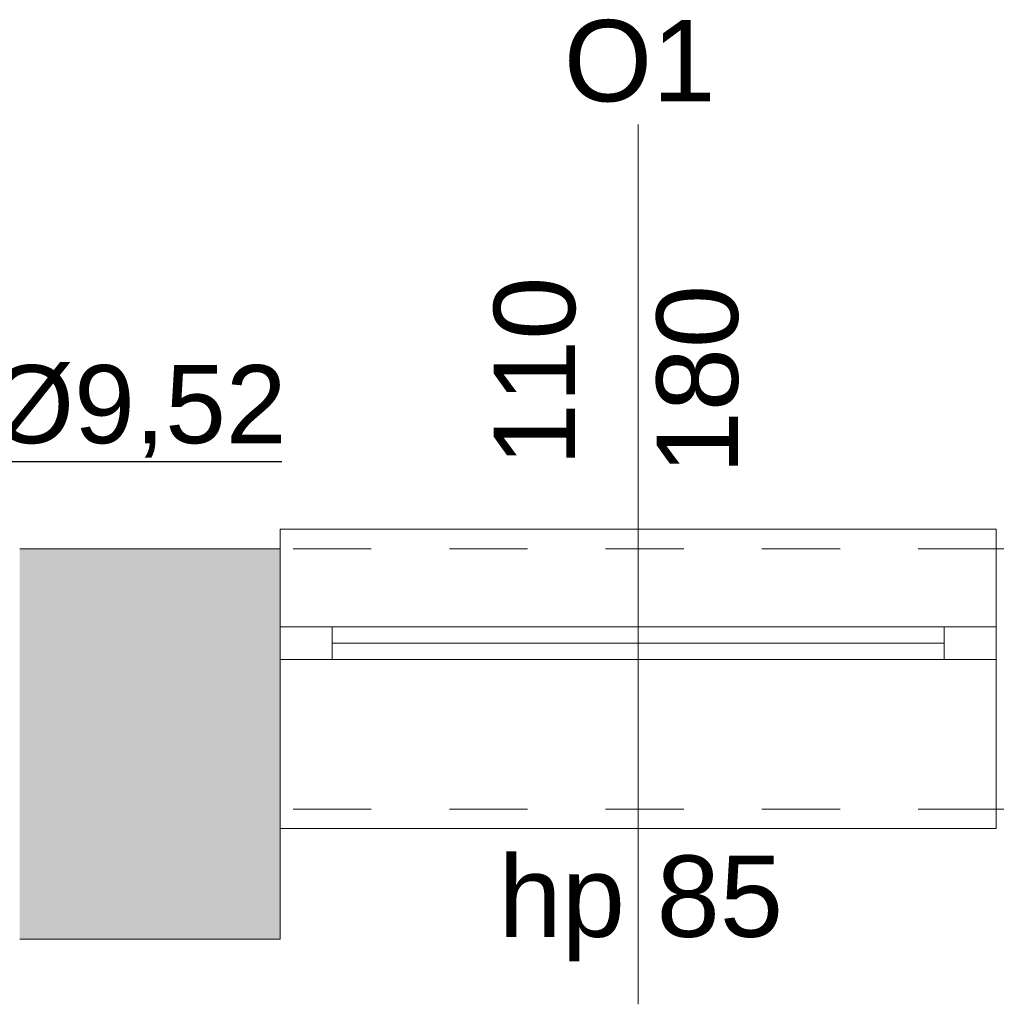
# Model space of a CAD drawing. Header units: millimetres. Extents: x 922208 to 1069538, y -182208 to -99877.
# Tile 172 of 256: x 987187 to 988687, y -161075 to -159563. Entities that reach past the tile are written whole.
import ezdxf
from ezdxf import colors
from ezdxf.entities.mleader import LeaderData, LeaderLine
from ezdxf.math import Vec2, Vec3

# ---------------------------------------------------------------- set-up
doc = ezdxf.new("R2010")
doc.units = ezdxf.units.MM
doc.header["$MEASUREMENT"] = 0
doc.linetypes.add('HIDDEN', pattern=[20, 10, -10])
doc.linetypes.add('Przerywana', pattern=[240, 120, -120])
for name, color, linetype, lineweight in [('IS_KLIM Opis_Średnice', 7, 'Continuous', 9), ('IS_POWRÓT', 5, 'HIDDEN', 30), ('Nowe_220-A Ściany_Nr_pióra__19', 255, 'Continuous', 0), ('Nowe_220-A Ściany_Nr_pióra__23', 7, 'Continuous', 15), ('Nowe_220-A Ściany_Nr_pióra__27', 7, 'Continuous', 25), ('Nowe_220-A Ściany_Nr_pióra__3', 7, 'Continuous', 13), ('Nowe_220-A Ściany_Nr_pióra__7', 7, 'Continuous', 13)]:
    doc.layers.add(name, color=color, linetype=linetype, lineweight=lineweight)
doc.layers.add('Nowe_220-A Ściany_Nr_pióra__45', color=7, linetype='Continuous', lineweight=15, true_color=0x40a5ff)
doc.styles.add('STYL_AUTOMATYCZNY_1', font='arial.ttf')

# ---------------------------------------------------------------- blocks, each defined once
blk = doc.blocks.new('parter01')
at = {"layer": 'Nowe_220-A Ściany_Nr_pióra__19', "linetype": 'Continuous', "lineweight": 0}
for points in [[(987186.55073, -100690.02063), (987186.55073, -101090.02068), (987586.55078, -101090.02068), (987586.55078, -100690.02063)], [(987186.55073, -101090.02068), (987186.55073, -101290.02068), (987586.55073, -101290.02068), (987586.55073, -101090.02068)]]:
    blk.add_hatch(color=255, dxfattribs=at).paths.add_polyline_path(points)
at = {"layer": 'Nowe_220-A Ściany_Nr_pióra__23', "color": 7, "linetype": 'Continuous', "lineweight": 0}
for p, q in [((987586.55073, -100810.02068), (987666.55073, -100810.02068)), ((987666.55073, -100810.02068), (987666.55073, -100860.02068)), ((988606.55073, -100860.02068), (988606.55073, -100810.02068)), ((988606.55073, -100810.02068), (988686.55073, -100810.02068)), ((987666.55073, -100860.02068), (987586.55073, -100860.02068)), ((988686.55073, -100860.02068), (988606.55073, -100860.02068))]:
    blk.add_line(p, q, dxfattribs=at)
at = {"layer": 'Nowe_220-A Ściany_Nr_pióra__27', "color": 7, "linetype": 'Continuous', "lineweight": 0}
for p, q in [((987586.55073, -100690.02068), (987586.55073, -100810.02068)), ((987586.55073, -100690.02068), (987586.55073, -100810.02068)), ((988686.55073, -100690.02068), (988686.55073, -100810.02068)), ((988686.55073, -100690.02068), (988686.55073, -100810.02068)), ((987586.55073, -100810.02068), (987586.55073, -100860.02068)), ((987586.55073, -100810.02068), (987586.55073, -100860.02068)), ((987586.55073, -100810.02068), (987586.55073, -100860.02068)), ((988686.55073, -100810.02068), (988686.55073, -100860.02068)), ((988686.55073, -100810.02068), (988686.55073, -100860.02068)), ((988686.55073, -100810.02068), (988686.55073, -100860.02068)), ((987586.55073, -100860.02068), (987586.55073, -101090.02068)), ((987586.55073, -100860.02068), (987586.55073, -101090.02068)), ((988686.55073, -100860.02068), (988686.55073, -101090.02068)), ((988686.55073, -100860.02068), (988686.55073, -101090.02068))]:
    blk.add_line(p, q, dxfattribs=at)
for points in [[(987586.55073, -100690.02068), (987186.55073, -100690.02068)], [(989076.55073, -100690.02068), (988686.55073, -100690.02068)], [(987586.55073, -101290.02068), (987586.55073, -101090.02068)], [(988686.55073, -101090.02068), (988956.55073, -101090.02068)], [(987186.55073, -101290.02068), (987586.55073, -101290.02068)]]:
    blk.add_lwpolyline(points, dxfattribs=at)
at = {"layer": 'Nowe_220-A Ściany_Nr_pióra__3', "color": 7, "linetype": 'Continuous', "lineweight": 0}
for p, q in [((988686.55073, -100660.02068), (987586.55073, -100660.02068)), ((987586.55073, -100660.02068), (987586.55073, -100690.02068)), ((988686.55073, -100690.02068), (988686.55073, -100660.02068)), ((987666.55073, -100810.02068), (988606.55073, -100810.02068)), ((988606.55073, -100835.02068), (987666.55073, -100835.02068)), ((988606.55073, -100860.02068), (987666.55073, -100860.02068)), ((987586.55073, -101120.02068), (987586.55073, -101090.02068)), ((988686.55073, -101090.02068), (988686.55073, -101120.02068)), ((988686.55073, -101120.02068), (987586.55073, -101120.02068))]:
    blk.add_line(p, q, dxfattribs=at)
at = {"layer": 'Nowe_220-A Ściany_Nr_pióra__3', "color": 7, "linetype": 'Przerywana', "lineweight": 0}
for p, q in [((988686.55073, -100690.02068), (987586.55073, -100690.02068)), ((988686.55073, -101090.02068), (987586.55073, -101090.02068))]:
    blk.add_line(p, q, dxfattribs=at)
at = {"layer": 'Nowe_220-A Ściany_Nr_pióra__45', "color": 161, "linetype": 'Continuous', "lineweight": 0, "true_color": 0x40a5ff}
blk.add_line((988136.55073, -100038.23497), (988136.55073, -101390.02068), dxfattribs=at)
at = {"layer": 'Nowe_220-A Ściany_Nr_pióra__7', "color": 7, "linetype": 'Continuous', "lineweight": 0, "char_height": 125, "attachment_point": 7, "style": 'STYL_AUTOMATYCZNY_1'}
for s, insert in [('\\A1;{\\pql;\\pt0;\\fArial|b0|i0|c238|p0;\\W1.000000;O1\\fArial|b0|i0|c238|p0;\\W1.000000;\\fArial|b0|i0|c238|p0;\\W1.000000;\\fArial|b0|i0|c238|p0;\\W1.000000;}', (988022.20898, -100004.61289)), ('\\A1;{\\pql;\\pt0;\\fArial|b0|i0|c238|p0;\\W1.000000;hp 85\\fArial|b0|i0|c238|p0;\\W1.000000;\\A1{\\H.66x;\\S^  ;}\\fArial|b0|i0|c238|p0;\\W1.000000;\\fArial|b0|i0|c238|p0;\\W1.000000;}', (987922.05573, -101324.08834))]:
    blk.add_mtext(s, dxfattribs=dict(at, insert=insert))
at = {"layer": 'Nowe_220-A Ściany_Nr_pióra__7', "color": 7, "linetype": 'Continuous', "lineweight": 0, "char_height": 125, "attachment_point": 7, "rotation": 90, "style": 'STYL_AUTOMATYCZNY_1'}
for s, insert in [('\\A1;{\\pql;\\pt0;\\fArial|b0|i0|c238|p0;\\W1.000000;110\\fArial|b0|i0|c238|p0;\\W1.000000;\\A1{\\H.66x;\\S^  ;}\\fArial|b0|i0|c238|p0;\\W1.000000;\\fArial|b0|i0|c238|p0;\\W1.000000;}', (988076.14293, -100563.31868)), ('\\A1;{\\pql;\\pt0;\\fArial|b0|i0|c238|p0;\\W1.000000;180\\fArial|b0|i0|c238|p0;\\W1.000000;\\A1{\\H.66x;\\S^  ;}\\fArial|b0|i0|c238|p0;\\W1.000000;\\fArial|b0|i0|c238|p0;\\W1.000000;}', (988326.14293, -100576.04218))]:
    blk.add_mtext(s, dxfattribs=dict(at, insert=insert))

msp = doc.modelspace()

# ---------------------------------------------------------------- block references
at = {"layer": 'IS_POWRÓT', "color": 27, "linetype": 'ByBlock', "lineweight": 30}
msp.add_blockref('parter01', (0, -59685.2), dxfattribs=at)

# ---------------------------------------------------------------- next in the draw order: leaders
at = {"layer": 'IS_KLIM Opis_Średnice', "ltscale": 30}
ml = msp.add_multileader_mtext('Standard', dxfattribs=at)
ml.set_content('{\\fArial|b0|i0|c238|p0;%%C6,35/%%C9,52}', color=256)
ml.set_leader_properties()
ml.build(insert=Vec2(0, 0))
ml.multileader.update_dxf_attribs({"text_left_attachment_type": 5, "text_right_attachment_type": 5, "dogleg_length": 0.8})
ctx = ml.context
ctx.base_point, ctx.char_height, ctx.plane_origin = Vec3(986634.6, -160241.4), 120, Vec3(991295.1, -158769.2)
ctx.left_attachment, ctx.right_attachment = 5, 5
notes = []
notes.append((ctx, [(0, (1, 1, 0), (986633.8, -160241.4), (1, 0), 0.8, [(0, [(985787.3, -160540.6)], 256, [])])]))
ctx.mtext.insert, ctx.mtext.flow_direction = Vec3(986636.6, -160093.2), 5
ctx.mtext.has_bg_fill, ctx.mtext.bg_color, ctx.mtext.bg_scale_factor, ctx.mtext.bg_transparency, ctx.mtext.use_window_bg_color = 1, -939524096, 1.5, 0, 1
for ctx, leaders in notes:
    for number, flags, end, landing, length, lines in leaders:
        leader = LeaderData()
        leader.index, (leader.has_last_leader_line, leader.has_dogleg_vector, leader.attachment_direction) = number, flags
        leader.last_leader_point, leader.dogleg_vector, leader.dogleg_length = Vec3(end), Vec3(landing), length
        for number, points, colour, breaks in lines:
            line = LeaderLine()
            line.index, line.vertices, line.color, line.breaks = number, Vec3.list(points), colors.encode_raw_color(colour), breaks
            leader.lines.append(line)
        ctx.leaders.append(leader)

doc.saveas('drawing.dxf')
